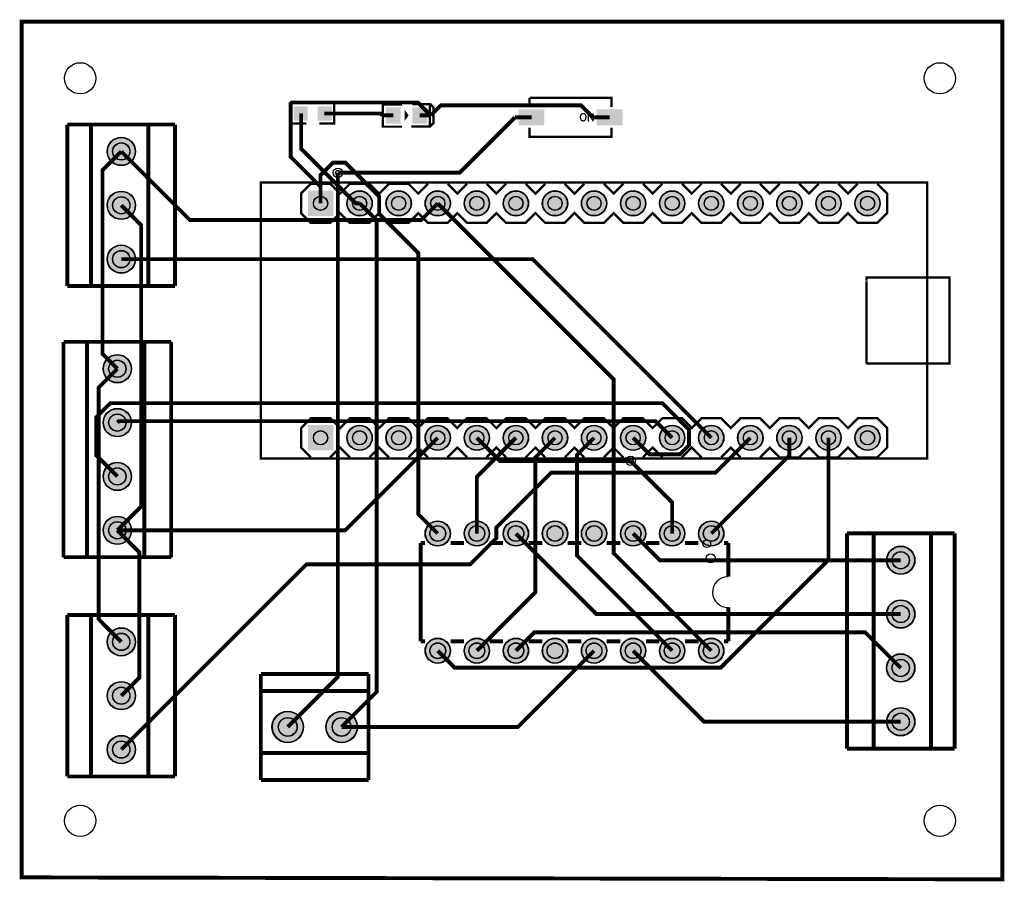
# Model space of a CAD drawing. Header units: millimetres. Extents: x 7.5 to 71.5, y -17.9 to 38.1.
import ezdxf

# ---------------------------------------------------------------- set-up
doc = ezdxf.new("R2010")
doc.units = ezdxf.units.MM
for name, color, linetype, true_color in [('BoardOutLine', 7, 'Continuous', 0xff00ff), ('BottomLayer', 7, 'Continuous', 0x0000ff), ('BottomSolderMaskLayer', 7, 'Continuous', 0xaa00ff), ('Document', 7, 'Continuous', 0xffffff), ('Hole', 7, 'Continuous', 0x222222), ('Multi-Layer', 7, 'Continuous', 0xc0c0c0), ('TopLayer', 7, 'Continuous', 0xff0000), ('TopPasteMaskLayer', 7, 'Continuous', 0x808080), ('TopSilkLayer', 7, 'Continuous', 0xffcc00), ('TopSolderMaskLayer', 7, 'Continuous', 0x800080)]:
    doc.layers.add(name, color=color, linetype=linetype, true_color=true_color)

msp = doc.modelspace()

# ---------------------------------------------------------------- hatches: boundary and pattern name
at = {"layer": 'BottomSolderMaskLayer'}
for points in [[(13.172, 29.535, 1), (15.022, 29.535, 1)], [(13.172, 26.035, 1), (15.022, 26.035, 1)], [(27.876, 25.337), (26.226, 25.337), (26.226, 26.987), (27.876, 26.987)], [(28.766, 26.162, 1), (30.416, 26.162, 1)], [(31.306, 26.162, 1), (32.956, 26.162, 1)], [(33.846, 26.162, 1), (35.496, 26.162, 1)], [(36.386, 26.162, 1), (38.036, 26.162, 1)], [(38.926, 26.162, 1), (40.576, 26.162, 1)], [(41.466, 26.162, 1), (43.116, 26.162, 1)], [(44.006, 26.162, 1), (45.656, 26.162, 1)], [(46.546, 26.162, 1), (48.196, 26.162, 1)], [(49.086, 26.162, 1), (50.736, 26.162, 1)], [(51.626, 26.162, 1), (53.277, 26.162, 1)], [(54.166, 26.162, 1), (55.817, 26.162, 1)], [(56.706, 26.162, 1), (58.357, 26.162, 1)], [(59.246, 26.162, 1), (60.897, 26.162, 1)], [(61.786, 26.162, 1), (63.437, 26.162, 1)], [(13.172, 22.535, 1), (15.022, 22.535, 1)], [(12.918, 15.41, 1), (14.768, 15.41, 1)], [(12.918, 11.91, 1), (14.768, 11.91, 1)], [(27.876, 10.097), (26.226, 10.097), (26.226, 11.747), (27.876, 11.747)], [(28.766, 10.922, 1), (30.416, 10.922, 1)], [(31.306, 10.922, 1), (32.956, 10.922, 1)], [(33.846, 10.922, 1), (35.496, 10.922, 1)], [(36.386, 10.922, 1), (38.036, 10.922, 1)], [(38.926, 10.922, 1), (40.576, 10.922, 1)], [(41.466, 10.922, 1), (43.116, 10.922, 1)], [(44.006, 10.922, 1), (45.656, 10.922, 1)], [(46.546, 10.922, 1), (48.196, 10.922, 1)], [(49.086, 10.922, 1), (50.736, 10.922, 1)], [(51.626, 10.922, 1), (53.277, 10.922, 1)], [(54.166, 10.922, 1), (55.817, 10.922, 1)], [(56.706, 10.922, 1), (58.357, 10.922, 1)], [(59.246, 10.922, 1), (60.897, 10.922, 1)], [(61.786, 10.922, 1), (63.437, 10.922, 1)], [(12.918, 8.41, 1), (14.768, 8.41, 1)], [(12.918, 4.91, 1), (14.768, 4.91, 1)], [(33.846, 4.699, 1), (35.496, 4.699, 1)], [(36.386, 4.699, 1), (38.036, 4.699, 1)], [(38.926, 4.699, 1), (40.576, 4.699, 1)], [(41.466, 4.699, 1), (43.116, 4.699, 1)], [(44.006, 4.699, 1), (45.656, 4.699, 1)], [(46.546, 4.699, 1), (48.196, 4.699, 1)], [(49.086, 4.699, 1), (50.736, 4.699, 1)], [(51.626, 4.699, 1), (53.277, 4.699, 1)], [(63.845, 2.964, 1), (65.696, 2.964, 1)], [(63.845, -0.536, 1), (65.696, -0.536, 1)], [(13.172, -2.342, 1), (15.022, -2.342, 1)], [(33.846, -2.921, 1), (35.496, -2.921, 1)], [(36.386, -2.921, 1), (38.036, -2.921, 1)], [(38.926, -2.921, 1), (40.576, -2.921, 1)], [(41.466, -2.921, 1), (43.116, -2.921, 1)], [(44.006, -2.921, 1), (45.656, -2.921, 1)], [(46.546, -2.921, 1), (48.196, -2.921, 1)], [(49.086, -2.921, 1), (50.736, -2.921, 1)], [(51.626, -2.921, 1), (53.277, -2.921, 1)], [(63.845, -4.036, 1), (65.696, -4.036, 1)], [(13.172, -5.842, 1), (15.022, -5.842, 1)], [(23.895, -7.874, 1), (25.945, -7.874, 1)], [(27.395, -7.874, 1), (29.446, -7.874, 1)], [(63.845, -7.536, 1), (65.696, -7.536, 1)], [(13.172, -9.342, 1), (15.022, -9.342, 1)]]:
    msp.add_hatch(color=256, dxfattribs=at).paths.add_polyline_path(points)
at = {"layer": 'Document'}
for points in [[(44.174, 32.04), (44.075, 32.042), (44.005, 32.01), (43.952, 31.953), (43.924, 31.893), (43.9, 31.822), (43.904, 31.697), (43.927, 31.617), (43.956, 31.561), (44.009, 31.511), (44.069, 31.481), (44.182, 31.483), (44.239, 31.513), (44.29, 31.567), (44.321, 31.619), (44.347, 31.701), (44.345, 31.829), (44.323, 31.892), (44.295, 31.957), (44.234, 32.017), (44.206, 31.927), (44.227, 31.909), (44.241, 31.886), (44.265, 31.814), (44.265, 31.714), (44.224, 31.613), (44.197, 31.582), (44.158, 31.567), (44.087, 31.566), (44.054, 31.586), (44.015, 31.624), (43.983, 31.71), (43.981, 31.816), (44.02, 31.905), (44.056, 31.946), (44.095, 31.962)], [(44.174, 32.039), (44.234, 32.015), (44.209, 31.927), (44.185, 31.949), (44.157, 31.96), (44.093, 31.961)], [(44.491, 32.026), (44.464, 32.042), (44.442, 32.036), (44.421, 32.025), (44.414, 31.998), (44.415, 31.514), (44.423, 31.492), (44.446, 31.482), (44.47, 31.481), (44.492, 31.497), (44.494, 31.52), (44.496, 31.865), (44.739, 31.499), (44.752, 31.485), (44.772, 31.48), (44.8, 31.485), (44.814, 31.513), (44.813, 32.009), (44.8, 32.031), (44.784, 32.039), (44.766, 32.039), (44.746, 32.033), (44.737, 32.017), (44.732, 32), (44.734, 31.665)], [(23.231, 27.442), (66.431, 27.442), (66.431, 21.392), (66.531, 21.392), (66.531, 27.442), (66.431, 27.542), (23.181, 27.542), (23.131, 27.492), (23.131, 9.592), (23.181, 9.542), (66.481, 9.542), (66.531, 9.592), (66.531, 15.642), (66.431, 15.642), (66.431, 9.642), (23.231, 9.642), (23.231, 27.392)], [(66.481, 15.692), (67.931, 15.692), (67.981, 15.742), (67.981, 21.342), (67.931, 21.392), (62.531, 21.392), (62.481, 21.342), (62.481, 15.742), (62.531, 15.692), (66.431, 15.692), (66.431, 15.792), (62.631, 15.792), (62.581, 15.842), (62.581, 21.242), (62.631, 21.292), (67.881, 21.292), (67.881, 15.842), (67.831, 15.792), (66.481, 15.792), (66.481, 15.792)]]:
    msp.add_hatch(color=256, dxfattribs=at).paths.add_polyline_path(points)
at = {"layer": 'Multi-Layer'}
for points in [[(13.197, 29.535, 1), (14.997, 29.535, 1)], [(13.197, 26.035, 1), (14.997, 26.035, 1)], [(27.851, 25.362), (26.251, 25.362), (26.251, 26.962), (27.851, 26.962)], [(28.791, 26.162, 1), (30.391, 26.162, 1)], [(31.331, 26.162, 1), (32.931, 26.162, 1)], [(33.871, 26.162, 1), (35.471, 26.162, 1)], [(36.411, 26.162, 1), (38.011, 26.162, 1)], [(38.951, 26.162, 1), (40.551, 26.162, 1)], [(41.491, 26.162, 1), (43.091, 26.162, 1)], [(44.031, 26.162, 1), (45.631, 26.162, 1)], [(46.571, 26.162, 1), (48.171, 26.162, 1)], [(49.111, 26.162, 1), (50.711, 26.162, 1)], [(51.651, 26.162, 1), (53.251, 26.162, 1)], [(54.191, 26.162, 1), (55.791, 26.162, 1)], [(56.731, 26.162, 1), (58.331, 26.162, 1)], [(59.271, 26.162, 1), (60.871, 26.162, 1)], [(61.811, 26.162, 1), (63.411, 26.162, 1)], [(13.197, 22.535, 1), (14.997, 22.535, 1)], [(12.943, 15.41, 1), (14.743, 15.41, 1)], [(12.943, 11.91, 1), (14.743, 11.91, 1)], [(27.851, 10.122), (26.251, 10.122), (26.251, 11.722), (27.851, 11.722)], [(28.791, 10.922, 1), (30.391, 10.922, 1)], [(31.331, 10.922, 1), (32.931, 10.922, 1)], [(33.871, 10.922, 1), (35.471, 10.922, 1)], [(36.411, 10.922, 1), (38.011, 10.922, 1)], [(38.951, 10.922, 1), (40.551, 10.922, 1)], [(41.491, 10.922, 1), (43.091, 10.922, 1)], [(44.031, 10.922, 1), (45.631, 10.922, 1)], [(46.571, 10.922, 1), (48.171, 10.922, 1)], [(49.111, 10.922, 1), (50.711, 10.922, 1)], [(51.651, 10.922, 1), (53.251, 10.922, 1)], [(54.191, 10.922, 1), (55.791, 10.922, 1)], [(56.731, 10.922, 1), (58.331, 10.922, 1)], [(59.271, 10.922, 1), (60.871, 10.922, 1)], [(61.811, 10.922, 1), (63.411, 10.922, 1)], [(12.943, 8.41, 1), (14.743, 8.41, 1)], [(12.943, 4.91, 1), (14.743, 4.91, 1)], [(33.871, 4.699, 1), (35.471, 4.699, 1)], [(36.411, 4.699, 1), (38.011, 4.699, 1)], [(38.951, 4.699, 1), (40.551, 4.699, 1)], [(41.491, 4.699, 1), (43.091, 4.699, 1)], [(44.031, 4.699, 1), (45.631, 4.699, 1)], [(46.571, 4.699, 1), (48.171, 4.699, 1)], [(49.111, 4.699, 1), (50.711, 4.699, 1)], [(51.651, 4.699, 1), (53.251, 4.699, 1)], [(63.87, 2.964, 1), (65.67, 2.964, 1)], [(63.87, -0.536, 1), (65.67, -0.536, 1)], [(13.197, -2.342, 1), (14.997, -2.342, 1)], [(33.871, -2.921, 1), (35.471, -2.921, 1)], [(36.411, -2.921, 1), (38.011, -2.921, 1)], [(38.951, -2.921, 1), (40.551, -2.921, 1)], [(41.491, -2.921, 1), (43.091, -2.921, 1)], [(44.031, -2.921, 1), (45.631, -2.921, 1)], [(46.571, -2.921, 1), (48.171, -2.921, 1)], [(49.111, -2.921, 1), (50.711, -2.921, 1)], [(51.651, -2.921, 1), (53.251, -2.921, 1)], [(63.87, -4.036, 1), (65.67, -4.036, 1)], [(13.197, -5.842, 1), (14.997, -5.842, 1)], [(23.92, -7.874, 1), (25.92, -7.874, 1)], [(27.42, -7.874, 1), (29.42, -7.874, 1)], [(63.87, -7.536, 1), (65.67, -7.536, 1)], [(13.197, -9.342, 1), (14.997, -9.342, 1)]]:
    msp.add_hatch(color=256, dxfattribs=at).paths.add_polyline_path(points)
at = {"layer": 'TopLayer'}
for points in [[(26.193, 31.572), (26.193, 32.436), (25.387, 32.436), (25.387, 31.572)], [(26.893, 31.572), (26.893, 32.436), (27.7, 32.436), (27.7, 31.572)], [(32.239, 32.377), (32.239, 31.377), (31.339, 31.377), (31.339, 32.377)], [(33.939, 32.377), (33.939, 31.377), (33.039, 31.377), (33.039, 32.377)], [(39.967, 31.25), (39.967, 32.25), (41.567, 32.25), (41.567, 31.25)], [(45.047, 31.25), (45.047, 32.25), (46.647, 32.25), (46.647, 31.25)]]:
    msp.add_hatch(color=256, dxfattribs=at).paths.add_polyline_path(points)
at = {"layer": 'TopPasteMaskLayer'}
for points in [[(26.188, 32.404), (26.188, 32.176), (25.808, 32.176), (25.808, 31.846), (26.188, 31.846), (26.188, 31.604), (26.138, 31.554), (25.348, 31.554), (25.298, 31.604), (25.298, 32.404), (25.348, 32.454), (26.138, 32.454)], [(27.738, 32.454), (26.938, 32.454), (26.888, 32.404), (26.888, 32.176), (27.258, 32.176), (27.258, 31.846), (26.888, 31.846), (26.888, 31.604), (26.938, 31.554), (27.738, 31.554), (27.788, 31.604), (27.788, 32.404)], [(32.239, 32.377), (32.239, 31.377), (31.339, 31.377), (31.339, 32.377)], [(33.939, 32.377), (33.939, 31.377), (33.039, 31.377), (33.039, 32.377)], [(39.967, 31.25), (39.967, 32.25), (41.567, 32.25), (41.567, 31.25)], [(45.047, 31.25), (45.047, 32.25), (46.647, 32.25), (46.647, 31.25)]]:
    msp.add_hatch(color=256, dxfattribs=at).paths.add_polyline_path(points)
at = {"layer": 'TopSilkLayer'}
msp.add_hatch(color=256, dxfattribs=at).paths.add_polyline_path([(32.529, 32.237), (32.519, 31.517), (32.779, 31.877)])
at = {"layer": 'TopSolderMaskLayer'}
for points in [[(26.218, 31.547), (26.218, 32.461), (25.361, 32.461), (25.361, 31.547)], [(26.868, 31.547), (26.868, 32.461), (27.725, 32.461), (27.725, 31.547)], [(32.262, 32.405), (32.262, 31.349), (31.316, 31.349), (31.316, 32.405)], [(33.962, 32.405), (33.962, 31.349), (33.016, 31.349), (33.016, 32.405)], [(39.927, 31.234), (39.927, 32.266), (41.607, 32.266), (41.607, 31.234)], [(45.007, 31.234), (45.007, 32.266), (46.687, 32.266), (46.687, 31.234)], [(13.172, 29.535, 1), (15.022, 29.535, 1)], [(13.172, 26.035, 1), (15.022, 26.035, 1)], [(27.876, 25.337), (26.226, 25.337), (26.226, 26.987), (27.876, 26.987)], [(28.766, 26.162, 1), (30.416, 26.162, 1)], [(31.306, 26.162, 1), (32.956, 26.162, 1)], [(33.846, 26.162, 1), (35.496, 26.162, 1)], [(36.386, 26.162, 1), (38.036, 26.162, 1)], [(38.926, 26.162, 1), (40.576, 26.162, 1)], [(41.466, 26.162, 1), (43.116, 26.162, 1)], [(44.006, 26.162, 1), (45.656, 26.162, 1)], [(46.546, 26.162, 1), (48.196, 26.162, 1)], [(49.086, 26.162, 1), (50.736, 26.162, 1)], [(51.626, 26.162, 1), (53.277, 26.162, 1)], [(54.166, 26.162, 1), (55.817, 26.162, 1)], [(56.706, 26.162, 1), (58.357, 26.162, 1)], [(59.246, 26.162, 1), (60.897, 26.162, 1)], [(61.786, 26.162, 1), (63.437, 26.162, 1)], [(13.172, 22.535, 1), (15.022, 22.535, 1)], [(12.918, 15.41, 1), (14.768, 15.41, 1)], [(12.918, 11.91, 1), (14.768, 11.91, 1)], [(27.876, 10.097), (26.226, 10.097), (26.226, 11.747), (27.876, 11.747)], [(28.766, 10.922, 1), (30.416, 10.922, 1)], [(31.306, 10.922, 1), (32.956, 10.922, 1)], [(33.846, 10.922, 1), (35.496, 10.922, 1)], [(36.386, 10.922, 1), (38.036, 10.922, 1)], [(38.926, 10.922, 1), (40.576, 10.922, 1)], [(41.466, 10.922, 1), (43.116, 10.922, 1)], [(44.006, 10.922, 1), (45.656, 10.922, 1)], [(46.546, 10.922, 1), (48.196, 10.922, 1)], [(49.086, 10.922, 1), (50.736, 10.922, 1)], [(51.626, 10.922, 1), (53.277, 10.922, 1)], [(54.166, 10.922, 1), (55.817, 10.922, 1)], [(56.706, 10.922, 1), (58.357, 10.922, 1)], [(59.246, 10.922, 1), (60.897, 10.922, 1)], [(61.786, 10.922, 1), (63.437, 10.922, 1)], [(12.918, 8.41, 1), (14.768, 8.41, 1)], [(12.918, 4.91, 1), (14.768, 4.91, 1)], [(33.846, 4.699, 1), (35.496, 4.699, 1)], [(36.386, 4.699, 1), (38.036, 4.699, 1)], [(38.926, 4.699, 1), (40.576, 4.699, 1)], [(41.466, 4.699, 1), (43.116, 4.699, 1)], [(44.006, 4.699, 1), (45.656, 4.699, 1)], [(46.546, 4.699, 1), (48.196, 4.699, 1)], [(49.086, 4.699, 1), (50.736, 4.699, 1)], [(51.626, 4.699, 1), (53.277, 4.699, 1)], [(63.845, 2.964, 1), (65.696, 2.964, 1)], [(63.845, -0.536, 1), (65.696, -0.536, 1)], [(13.172, -2.342, 1), (15.022, -2.342, 1)], [(33.846, -2.921, 1), (35.496, -2.921, 1)], [(36.386, -2.921, 1), (38.036, -2.921, 1)], [(38.926, -2.921, 1), (40.576, -2.921, 1)], [(41.466, -2.921, 1), (43.116, -2.921, 1)], [(44.006, -2.921, 1), (45.656, -2.921, 1)], [(46.546, -2.921, 1), (48.196, -2.921, 1)], [(49.086, -2.921, 1), (50.736, -2.921, 1)], [(51.626, -2.921, 1), (53.277, -2.921, 1)], [(63.845, -4.036, 1), (65.696, -4.036, 1)], [(13.172, -5.842, 1), (15.022, -5.842, 1)], [(23.895, -7.874, 1), (25.945, -7.874, 1)], [(27.395, -7.874, 1), (29.446, -7.874, 1)], [(63.845, -7.536, 1), (65.696, -7.536, 1)], [(13.172, -9.342, 1), (15.022, -9.342, 1)]]:
    msp.add_hatch(color=256, dxfattribs=at).paths.add_polyline_path(points)

# ---------------------------------------------------------------- linework, layer by layer
at = {"layer": 'BoardOutLine', "const_width": 0.254}
msp.add_lwpolyline([(7.62, 37.973), (71.374, 37.973), (71.374, -17.78), (7.62, -17.653), (7.62, 37.973)], close=True, dxfattribs=at)
at = {"layer": 'BottomLayer', "const_width": 0.254}
for points in [[(14.097, 29.535), (12.877, 28.315), (12.877, 16.376), (13.843, 15.41)], [(34.671, 4.699), (33.401, 5.969), (33.401, 22.942), (30.861, 25.482), (30.861, 26.612), (28.668, 28.805), (27.86, 28.805), (27.051, 27.996), (27.051, 26.162)], [(24.92, -7.874), (28.177, -4.617), (28.177, 28.153)], [(28.42, -7.874), (30.702, -5.592), (30.702, 25.051), (29.591, 26.162)], [(52.451, -2.921), (46.101, 3.429), (46.101, 14.732), (34.671, 26.162)], [(14.097, 26.035), (15.388, 24.744), (15.388, 6.455), (13.843, 4.91)], [(14.097, -2.342), (12.626, -0.871), (12.626, 14.193), (13.843, 15.41)], [(34.671, -2.921), (35.771, -4.021), (53.063, -4.021), (60.071, 2.987), (60.071, 10.922)], [(37.211, 4.699), (37.211, 8.382), (39.751, 10.922)], [(37.211, -2.921), (41.021, 0.889), (41.021, 9.652), (42.291, 10.922)], [(49.911, -2.921), (43.72, 3.27), (43.72, 9.811), (44.831, 10.922)], [(52.451, 4.699), (57.531, 9.779), (57.531, 10.922)], [(49.911, 4.699), (49.911, 6.72), (47.211, 9.42)], [(14.097, -5.842), (15.278, -4.661), (15.278, 3.475), (13.843, 4.91)]]:
    msp.add_lwpolyline(points, dxfattribs=at)
at = {"layer": 'BottomSolderMaskLayer'}
for centre, radius in [((14.097, 29.535), 0.925), ((14.097, 29.535), 0.566), ((14.097, 26.035), 0.925), ((29.591, 26.162), 0.825), ((32.131, 26.162), 0.825), ((34.671, 26.162), 0.825), ((37.211, 26.162), 0.825), ((39.751, 26.162), 0.825), ((42.291, 26.162), 0.825), ((44.831, 26.162), 0.825), ((47.371, 26.162), 0.825), ((49.911, 26.162), 0.825), ((52.451, 26.162), 0.825), ((54.991, 26.162), 0.825), ((57.531, 26.162), 0.825), ((60.071, 26.162), 0.825), ((62.611, 26.162), 0.825), ((14.097, 26.035), 0.566), ((27.051, 26.162), 0.464), ((29.591, 26.162), 0.464), ((32.131, 26.162), 0.464), ((34.672, 26.163), 0.464), ((37.211, 26.162), 0.464), ((39.752, 26.163), 0.464), ((42.291, 26.162), 0.464), ((44.832, 26.163), 0.464), ((47.371, 26.162), 0.464), ((49.912, 26.163), 0.464), ((52.451, 26.162), 0.464), ((54.992, 26.163), 0.464), ((57.531, 26.162), 0.464), ((60.072, 26.163), 0.464), ((62.611, 26.162), 0.464), ((14.097, 22.535), 0.925), ((14.097, 22.535), 0.566), ((13.843, 15.41), 0.925), ((13.843, 15.41), 0.566), ((13.843, 11.91), 0.925), ((13.843, 11.91), 0.566), ((29.591, 10.922), 0.825), ((32.131, 10.922), 0.825), ((34.671, 10.922), 0.825), ((37.211, 10.922), 0.825), ((39.751, 10.922), 0.825), ((42.291, 10.922), 0.825), ((44.831, 10.922), 0.825), ((47.371, 10.922), 0.825), ((49.911, 10.922), 0.825), ((52.451, 10.922), 0.825), ((54.991, 10.922), 0.825), ((57.531, 10.922), 0.825), ((60.071, 10.922), 0.825), ((62.611, 10.922), 0.825), ((27.051, 10.922), 0.464), ((29.591, 10.922), 0.464), ((32.131, 10.922), 0.464), ((34.671, 10.922), 0.464), ((37.211, 10.922), 0.464), ((39.751, 10.922), 0.464), ((42.291, 10.922), 0.464), ((44.831, 10.922), 0.464), ((47.371, 10.922), 0.464), ((49.911, 10.922), 0.464), ((52.451, 10.922), 0.464), ((54.991, 10.922), 0.464), ((57.531, 10.922), 0.464), ((60.071, 10.922), 0.464), ((62.611, 10.922), 0.464), ((13.843, 8.41), 0.925), ((13.843, 8.41), 0.566), ((13.843, 4.91), 0.925), ((13.843, 4.91), 0.566), ((34.671, 4.699), 0.825), ((34.671, 4.699), 0.516), ((37.211, 4.699), 0.825), ((37.211, 4.699), 0.516), ((39.751, 4.699), 0.825), ((39.751, 4.699), 0.516), ((42.291, 4.699), 0.825), ((42.291, 4.699), 0.516), ((44.831, 4.699), 0.825), ((44.831, 4.699), 0.516), ((47.371, 4.699), 0.825), ((47.371, 4.699), 0.516), ((49.911, 4.699), 0.825), ((49.911, 4.699), 0.516), ((52.451, 4.699), 0.825), ((52.451, 4.699), 0.516), ((64.77, 2.964), 0.925), ((64.77, 2.964), 0.566), ((64.77, -0.536), 0.925), ((64.77, -0.536), 0.566), ((14.097, -2.342), 0.925), ((14.097, -2.342), 0.566), ((34.671, -2.921), 0.825), ((34.671, -2.921), 0.516), ((37.211, -2.921), 0.825), ((37.211, -2.921), 0.516), ((39.751, -2.921), 0.825), ((39.751, -2.921), 0.516), ((42.291, -2.921), 0.825), ((42.291, -2.921), 0.516), ((44.831, -2.921), 0.825), ((44.831, -2.921), 0.516), ((47.371, -2.921), 0.825), ((47.371, -2.921), 0.516), ((49.911, -2.921), 0.825), ((49.911, -2.921), 0.516), ((52.451, -2.921), 0.825), ((52.451, -2.921), 0.516), ((64.77, -4.036), 0.925), ((64.77, -4.036), 0.566), ((14.097, -5.842), 0.925), ((14.097, -5.842), 0.566), ((24.92, -7.874), 1.025), ((28.42, -7.874), 1.025), ((64.77, -7.536), 0.925), ((64.77, -7.536), 0.566), ((24.92, -7.874), 0.615), ((28.42, -7.874), 0.615), ((14.097, -9.342), 0.925), ((14.097, -9.342), 0.566)]:
    msp.add_circle(centre, radius, dxfattribs=at)
at = {"layer": 'Document'}
msp.add_circle((52.161, 4.039), 0.25, dxfattribs=at)
at = {"layer": 'Hole'}
for centre in [(28.177, 28.153), (47.211, 9.42)]:
    msp.add_circle(centre, 0.152, dxfattribs=at)
at = {"layer": 'Multi-Layer'}
for centre, radius in [((11.43, 34.29), 1.016), ((67.31, 34.29), 1.016), ((14.097, 29.535), 0.9), ((14.097, 29.535), 0.55), ((28.177, 28.153), 0.305), ((14.097, 26.035), 0.9), ((29.591, 26.162), 0.8), ((32.131, 26.162), 0.8), ((34.671, 26.162), 0.8), ((37.211, 26.162), 0.8), ((39.751, 26.162), 0.8), ((42.291, 26.162), 0.8), ((44.831, 26.162), 0.8), ((47.371, 26.162), 0.8), ((49.911, 26.162), 0.8), ((52.451, 26.162), 0.8), ((54.991, 26.162), 0.8), ((57.531, 26.162), 0.8), ((60.071, 26.162), 0.8), ((62.611, 26.162), 0.8), ((14.097, 26.035), 0.55), ((27.051, 26.162), 0.45), ((29.591, 26.162), 0.45), ((32.131, 26.162), 0.45), ((34.672, 26.163), 0.45), ((37.211, 26.162), 0.45), ((39.752, 26.163), 0.45), ((42.291, 26.162), 0.45), ((44.832, 26.163), 0.45), ((47.371, 26.162), 0.45), ((49.912, 26.163), 0.45), ((52.451, 26.162), 0.45), ((54.992, 26.163), 0.45), ((57.531, 26.162), 0.45), ((60.072, 26.163), 0.45), ((62.611, 26.162), 0.45), ((14.097, 22.535), 0.9), ((14.097, 22.535), 0.55), ((13.843, 15.41), 0.9), ((13.843, 15.41), 0.55), ((13.843, 11.91), 0.9), ((13.843, 11.91), 0.55), ((29.591, 10.922), 0.8), ((32.131, 10.922), 0.8), ((34.671, 10.922), 0.8), ((37.211, 10.922), 0.8), ((39.751, 10.922), 0.8), ((42.291, 10.922), 0.8), ((44.831, 10.922), 0.8), ((47.371, 10.922), 0.8), ((49.911, 10.922), 0.8), ((52.451, 10.922), 0.8), ((54.991, 10.922), 0.8), ((57.531, 10.922), 0.8), ((60.071, 10.922), 0.8), ((62.611, 10.922), 0.8), ((27.051, 10.922), 0.45), ((29.591, 10.922), 0.45), ((32.131, 10.922), 0.45), ((34.671, 10.922), 0.45), ((37.211, 10.922), 0.45), ((39.751, 10.922), 0.45), ((42.291, 10.922), 0.45), ((44.831, 10.922), 0.45), ((47.371, 10.922), 0.45), ((49.911, 10.922), 0.45), ((52.451, 10.922), 0.45), ((54.991, 10.922), 0.45), ((57.531, 10.922), 0.45), ((60.071, 10.922), 0.45), ((62.611, 10.922), 0.45), ((47.211, 9.42), 0.305), ((13.843, 8.41), 0.9), ((13.843, 8.41), 0.55), ((13.843, 4.91), 0.9), ((13.843, 4.91), 0.55), ((34.671, 4.699), 0.8), ((34.671, 4.699), 0.5), ((37.211, 4.699), 0.8), ((37.211, 4.699), 0.5), ((39.751, 4.699), 0.8), ((39.751, 4.699), 0.5), ((42.291, 4.699), 0.8), ((42.291, 4.699), 0.5), ((44.831, 4.699), 0.8), ((44.831, 4.699), 0.5), ((47.371, 4.699), 0.8), ((47.371, 4.699), 0.5), ((49.911, 4.699), 0.8), ((49.911, 4.699), 0.5), ((52.451, 4.699), 0.8), ((52.451, 4.699), 0.5), ((64.77, 2.964), 0.9), ((64.77, 2.964), 0.55), ((64.77, -0.536), 0.9), ((64.77, -0.536), 0.55), ((14.097, -2.342), 0.9), ((14.097, -2.342), 0.55), ((34.671, -2.921), 0.8), ((34.671, -2.921), 0.5), ((37.211, -2.921), 0.8), ((37.211, -2.921), 0.5), ((39.751, -2.921), 0.8), ((39.751, -2.921), 0.5), ((42.291, -2.921), 0.8), ((42.291, -2.921), 0.5), ((44.831, -2.921), 0.8), ((44.831, -2.921), 0.5), ((47.371, -2.921), 0.8), ((47.371, -2.921), 0.5), ((49.911, -2.921), 0.8), ((49.911, -2.921), 0.5), ((52.451, -2.921), 0.8), ((52.451, -2.921), 0.5), ((64.77, -4.036), 0.9), ((64.77, -4.036), 0.55), ((14.097, -5.842), 0.9), ((14.097, -5.842), 0.55), ((24.92, -7.874), 1), ((28.42, -7.874), 1), ((64.77, -7.536), 0.9), ((64.77, -7.536), 0.55), ((24.92, -7.874), 0.6), ((28.42, -7.874), 0.6), ((14.097, -9.342), 0.9), ((14.097, -9.342), 0.55), ((11.43, -13.97), 1.016), ((67.31, -13.97), 1.016)]:
    msp.add_circle(centre, radius, dxfattribs=at)
at = {"layer": 'TopLayer', "const_width": 0.254}
for points in [[(34.218, 31.877), (33.378, 32.717), (25.18, 32.717), (25.106, 32.643), (25.106, 29.187), (27.051, 27.242)], [(44.767, 31.75), (43.986, 32.531), (34.872, 32.531), (34.218, 31.877)], [(29.591, 26.162), (29.339, 26.162), (25.79, 29.711), (25.79, 32.004)], [(27.296, 32.004), (30.932, 32.004), (31.059, 31.877)], [(31.789, 31.877), (31.059, 31.877)], [(33.489, 31.877), (34.218, 31.877)], [(39.687, 31.75), (36.09, 28.153), (28.177, 28.153)], [(40.767, 31.75), (39.687, 31.75)], [(45.847, 31.75), (44.767, 31.75)], [(34.671, 26.162), (33.59, 25.081), (18.551, 25.081), (14.097, 29.535)], [(27.051, 26.162), (27.051, 27.242)], [(14.097, 22.535), (40.838, 22.535), (52.451, 10.922)], [(47.371, 10.922), (48.452, 9.841), (50.397, 9.841), (50.996, 10.439), (50.996, 11.447), (49.271, 13.172), (13.38, 13.172), (12.462, 12.253), (12.462, 9.791), (13.843, 8.41)], [(49.911, 10.922), (48.83, 12.003), (13.936, 12.003), (13.843, 11.91)], [(34.671, 10.922), (28.659, 4.91), (13.843, 4.91)], [(14.097, -9.342), (26.138, 2.7), (36.783, 2.7), (38.481, 4.398), (38.481, 5.089), (42.051, 8.659), (52.728, 8.659), (54.991, 10.922)], [(47.211, 9.42), (38.713, 9.42), (37.211, 10.922)], [(64.77, -0.536), (44.986, -0.536), (39.751, 4.699)], [(64.77, 2.964), (49.106, 2.964), (47.371, 4.699)], [(39.751, -2.921), (40.955, -1.717), (62.451, -1.717), (64.77, -4.036)], [(28.42, -7.874), (39.878, -7.874), (44.831, -2.921)], [(47.371, -2.921), (51.986, -7.536), (64.77, -7.536)]]:
    msp.add_lwpolyline(points, dxfattribs=at)
at = {"layer": 'TopSilkLayer'}
for points, const_width in [([(26.117, 31.343), (25.158, 31.343), (25.158, 32.665), (26.117, 32.665)], 0.152), ([(26.969, 31.343), (27.928, 31.343), (27.928, 32.665), (26.969, 32.665)], 0.152), ([(32.339, 31.147), (31.099, 31.147), (31.099, 32.597), (32.339, 32.597)], 0.15), ([(33.009, 32.607), (34.159, 32.607), (34.159, 31.157), (32.959, 31.157)], 0.15), ([(34.159, 32.607), (34.189, 32.607), (34.389, 32.407), (34.389, 31.387), (34.359, 31.357), (34.159, 31.157)], 0.15), ([(40.64, 33.02), (45.974, 33.02), (45.974, 32.429)], 0.15), ([(40.64, 32.429), (40.64, 33.02)], 0.15), ([(10.597, 31.285), (17.597, 31.285)], 0.254), ([(10.597, 20.785), (10.597, 31.285)], 0.254), ([(12.128, 20.785), (12.128, 31.285)], 0.254), ([(15.854, 20.785), (15.854, 31.285)], 0.254), ([(17.597, 20.785), (17.597, 31.285)], 0.254), ([(45.974, 31.071), (45.974, 30.48), (40.64, 30.48), (40.64, 31.071)], 0.15), ([(26.416, 27.432), (25.781, 26.797), (25.781, 25.527), (26.416, 24.892)], 0.152), ([(34.037, 27.432), (33.402, 26.797), (32.767, 27.432), (31.496, 27.432), (30.861, 26.797), (30.226, 27.432), (28.956, 27.432), (28.321, 26.797), (27.686, 27.432), (26.416, 27.432), (25.781, 26.797), (25.781, 25.527), (26.416, 24.892), (27.686, 24.892), (28.321, 25.527), (28.956, 24.892), (30.226, 24.892), (30.861, 25.527), (31.496, 24.892), (32.767, 24.892), (33.402, 25.527), (34.037, 24.892), (35.307, 24.892), (35.942, 25.527), (36.577, 24.892), (37.847, 24.892), (38.482, 25.527), (39.117, 24.892), (40.387, 24.892), (41.022, 25.527), (41.657, 24.892), (42.927, 24.892), (43.562, 25.527), (44.197, 24.892), (45.467, 24.892), (46.102, 25.527), (46.737, 24.892), (48.007, 24.892), (48.642, 25.527), (49.277, 24.892), (50.547, 24.892), (51.182, 25.527), (51.817, 24.892), (53.087, 24.892), (53.722, 25.527), (54.357, 24.892), (55.627, 24.892), (56.262, 25.527), (56.897, 24.892), (58.166, 24.892), (58.801, 25.527), (59.436, 24.892), (60.706, 24.892), (61.341, 25.527), (61.976, 24.892), (63.246, 24.892), (63.881, 25.527), (63.881, 26.797), (63.246, 27.432)], 0.152), ([(28.956, 27.432), (28.321, 26.797), (27.686, 27.432)], 0.152), ([(31.496, 27.432), (30.861, 26.797), (30.226, 27.432)], 0.152), ([(34.037, 27.432), (33.402, 26.797), (32.767, 27.432)], 0.152), ([(36.577, 27.432), (35.942, 26.797), (35.307, 27.432)], 0.152), ([(39.117, 27.432), (38.482, 26.797), (37.847, 27.432)], 0.152), ([(41.656, 27.431), (41.021, 26.796), (40.386, 27.431)], 0.152), ([(44.197, 27.432), (43.562, 26.797), (42.927, 27.432)], 0.152), ([(46.737, 27.432), (46.102, 26.797), (45.467, 27.432)], 0.152), ([(49.277, 27.432), (48.642, 26.797), (48.007, 27.432)], 0.152), ([(51.817, 27.432), (51.182, 26.797), (50.547, 27.432)], 0.152), ([(54.357, 27.432), (53.722, 26.797), (53.087, 27.432)], 0.152), ([(56.897, 27.432), (56.262, 26.797), (55.627, 27.432)], 0.152), ([(59.436, 27.432), (58.801, 26.797), (58.166, 27.432)], 0.152), ([(61.976, 27.432), (61.341, 26.797), (60.706, 27.432)], 0.152), ([(63.246, 24.892), (63.881, 25.527), (63.881, 26.797), (63.246, 27.432)], 0.152), ([(27.686, 24.892), (28.321, 25.527), (28.956, 24.892)], 0.152), ([(30.226, 24.892), (30.861, 25.527), (31.496, 24.892)], 0.152), ([(32.767, 24.892), (33.402, 25.527), (34.037, 24.892)], 0.152), ([(35.307, 24.892), (35.942, 25.527), (36.577, 24.892)], 0.152), ([(37.847, 24.892), (38.482, 25.527), (39.117, 24.892)], 0.152), ([(40.387, 24.892), (41.022, 25.527), (41.657, 24.892)], 0.152), ([(42.927, 24.892), (43.562, 25.527), (44.197, 24.892)], 0.152), ([(45.467, 24.892), (46.102, 25.527), (46.737, 24.892)], 0.152), ([(48.007, 24.892), (48.642, 25.527), (49.277, 24.892)], 0.152), ([(50.547, 24.892), (51.182, 25.527), (51.817, 24.892)], 0.152), ([(53.087, 24.892), (53.722, 25.527), (54.357, 24.892)], 0.152), ([(55.627, 24.892), (56.262, 25.527), (56.897, 24.892)], 0.152), ([(58.166, 24.892), (58.801, 25.527), (59.436, 24.892)], 0.152), ([(60.706, 24.892), (61.341, 25.527), (61.976, 24.892)], 0.152), ([(66.421, 15.748), (67.945, 15.748), (67.945, 21.336), (62.535, 21.336), (62.535, 21.127)], 0.152), ([(62.535, 16.002), (62.535, 21.082)], 0.152), ([(10.597, 20.785), (17.597, 20.785)], 0.254), ([(10.343, 17.16), (17.343, 17.16)], 0.254), ([(10.343, 3.16), (10.343, 17.16)], 0.254), ([(11.874, 3.16), (11.874, 17.16)], 0.254), ([(15.6, 3.16), (15.6, 17.16)], 0.254), ([(17.343, 3.16), (17.343, 17.16)], 0.254), ([(62.535, 15.748), (62.535, 16.002)], 0.152), ([(66.421, 15.748), (62.535, 15.748)], 0.152), ([(55.625, 9.652), (56.26, 10.287), (56.896, 9.652), (58.166, 9.652), (58.801, 10.287), (59.436, 9.652), (60.706, 9.652), (61.341, 10.287), (61.976, 9.652), (63.246, 9.652), (63.881, 10.287), (63.881, 11.557), (63.246, 12.192), (61.976, 12.192), (61.341, 11.557), (60.706, 12.192), (59.436, 12.192), (58.801, 11.557), (58.166, 12.192), (56.896, 12.192), (56.26, 11.557), (55.625, 12.192), (54.355, 12.192), (53.72, 11.557), (53.085, 12.192), (51.815, 12.192), (51.18, 11.557), (50.545, 12.192), (49.275, 12.192), (48.64, 11.557), (48.005, 12.192), (46.735, 12.192), (46.1, 11.557), (45.465, 12.192), (44.195, 12.192), (43.56, 11.557), (42.925, 12.192), (41.655, 12.192), (41.02, 11.557), (40.385, 12.192), (39.115, 12.192), (38.48, 11.557), (37.845, 12.192), (36.575, 12.192), (35.94, 11.557), (35.305, 12.192), (34.035, 12.192), (33.401, 11.557), (32.766, 12.192), (31.496, 12.192), (30.861, 11.557), (30.226, 12.192), (28.956, 12.192), (28.321, 11.557), (27.686, 12.192), (26.416, 12.192), (25.781, 11.557), (25.781, 10.287), (26.416, 9.652)], 0.152), ([(27.686, 9.652), (28.321, 10.287), (28.956, 9.652)], 0.152), ([(30.226, 9.652), (30.861, 10.287), (31.496, 9.652)], 0.152), ([(32.766, 9.652), (33.401, 10.287), (34.035, 9.652)], 0.152), ([(35.305, 9.652), (35.94, 10.287), (36.575, 9.652)], 0.152), ([(37.845, 9.652), (38.48, 10.287), (39.115, 9.652)], 0.152), ([(40.385, 9.652), (41.02, 10.287), (41.655, 9.652)], 0.152), ([(42.925, 9.652), (43.56, 10.287), (44.195, 9.652)], 0.152), ([(45.465, 9.652), (46.1, 10.287), (46.735, 9.652)], 0.152), ([(48.006, 9.652), (48.641, 10.287), (49.276, 9.652)], 0.152), ([(50.545, 9.652), (51.18, 10.287), (51.815, 9.652)], 0.152), ([(53.085, 9.652), (53.72, 10.287), (54.355, 9.652)], 0.152), ([(61.27, 4.714), (61.27, -9.286)], 0.254), ([(68.27, 4.714), (61.27, 4.714)], 0.254), ([(63.014, 4.714), (63.014, -9.286)], 0.254), ([(66.739, 4.714), (66.739, -9.286)], 0.254), ([(68.27, 4.714), (68.27, -9.286)], 0.254), ([(33.561, 4.089), (33.561, -2.311)], 0.254), ([(33.84, 4.089), (33.561, 4.089)], 0.254), ([(36.38, 4.089), (35.502, 4.089)], 0.254), ([(38.92, 4.089), (38.042, 4.089)], 0.254), ([(41.46, 4.089), (40.582, 4.089)], 0.254), ([(44, 4.089), (43.122, 4.089)], 0.254), ([(46.54, 4.089), (45.662, 4.089)], 0.254), ([(49.08, 4.089), (48.202, 4.089)], 0.254), ([(51.62, 4.089), (50.742, 4.089)], 0.254), ([(53.561, 4.089), (53.282, 4.089)], 0.254), ([(53.561, 4.089), (53.561, 1.889)], 0.254), ([(10.343, 3.16), (17.343, 3.16)], 0.254), ([(53.561, -0.109), (53.561, -2.309)], 0.254), ([(10.597, -0.592), (17.597, -0.592)], 0.254), ([(10.597, -11.092), (10.597, -0.592)], 0.254), ([(12.128, -11.092), (12.128, -0.592)], 0.254), ([(15.854, -11.092), (15.854, -0.592)], 0.254), ([(17.597, -11.092), (17.597, -0.592)], 0.254), ([(33.842, -2.309), (33.561, -2.309)], 0.254), ([(36.382, -2.309), (35.5, -2.309)], 0.254), ([(38.922, -2.309), (38.04, -2.309)], 0.254), ([(41.462, -2.309), (40.58, -2.309)], 0.254), ([(44.002, -2.309), (43.12, -2.309)], 0.254), ([(46.542, -2.309), (45.66, -2.309)], 0.254), ([(49.082, -2.309), (48.2, -2.309)], 0.254), ([(51.622, -2.309), (50.74, -2.309)], 0.254), ([(53.561, -2.309), (53.28, -2.309)], 0.254), ([(23.17, -4.424), (30.17, -4.424)], 0.254), ([(23.17, -4.424), (23.17, -11.324)], 0.254), ([(30.17, -4.424), (30.17, -11.324)], 0.254), ([(23.17, -5.536), (30.17, -5.536)], 0.254), ([(23.17, -9.564), (30.17, -9.564)], 0.254), ([(68.27, -9.286), (61.27, -9.286)], 0.254), ([(10.597, -11.092), (17.597, -11.092)], 0.254), ([(23.17, -11.324), (30.17, -11.324)], 0.254)]:
    msp.add_lwpolyline(points, dxfattribs=dict(at, const_width=const_width))
at = {"layer": 'TopSilkLayer', "const_width": 0.152}
msp.add_lwpolyline([(66.497, 9.576), (23.165, 9.576), (23.165, 27.508), (66.497, 27.508), (66.497, 9.576)], close=True, dxfattribs=at)
at = {"layer": 'TopSilkLayer'}
msp.add_circle((52.411, 3.089), 0.3, dxfattribs=at)
msp.add_arc((53.536, 0.889), 1, 91.43319, 271.43319, dxfattribs=at)
at = {"layer": 'TopSolderMaskLayer'}
for centre, radius in [((14.097, 29.535), 0.925), ((14.097, 29.535), 0.566), ((14.097, 26.035), 0.925), ((29.591, 26.162), 0.825), ((32.131, 26.162), 0.825), ((34.671, 26.162), 0.825), ((37.211, 26.162), 0.825), ((39.751, 26.162), 0.825), ((42.291, 26.162), 0.825), ((44.831, 26.162), 0.825), ((47.371, 26.162), 0.825), ((49.911, 26.162), 0.825), ((52.451, 26.162), 0.825), ((54.991, 26.162), 0.825), ((57.531, 26.162), 0.825), ((60.071, 26.162), 0.825), ((62.611, 26.162), 0.825), ((14.097, 26.035), 0.566), ((27.051, 26.162), 0.464), ((29.591, 26.162), 0.464), ((32.131, 26.162), 0.464), ((34.672, 26.163), 0.464), ((37.211, 26.162), 0.464), ((39.752, 26.163), 0.464), ((42.291, 26.162), 0.464), ((44.832, 26.163), 0.464), ((47.371, 26.162), 0.464), ((49.912, 26.163), 0.464), ((52.451, 26.162), 0.464), ((54.992, 26.163), 0.464), ((57.531, 26.162), 0.464), ((60.072, 26.163), 0.464), ((62.611, 26.162), 0.464), ((14.097, 22.535), 0.925), ((14.097, 22.535), 0.566), ((13.843, 15.41), 0.925), ((13.843, 15.41), 0.566), ((13.843, 11.91), 0.925), ((13.843, 11.91), 0.566), ((29.591, 10.922), 0.825), ((32.131, 10.922), 0.825), ((34.671, 10.922), 0.825), ((37.211, 10.922), 0.825), ((39.751, 10.922), 0.825), ((42.291, 10.922), 0.825), ((44.831, 10.922), 0.825), ((47.371, 10.922), 0.825), ((49.911, 10.922), 0.825), ((52.451, 10.922), 0.825), ((54.991, 10.922), 0.825), ((57.531, 10.922), 0.825), ((60.071, 10.922), 0.825), ((62.611, 10.922), 0.825), ((27.051, 10.922), 0.464), ((29.591, 10.922), 0.464), ((32.131, 10.922), 0.464), ((34.671, 10.922), 0.464), ((37.211, 10.922), 0.464), ((39.751, 10.922), 0.464), ((42.291, 10.922), 0.464), ((44.831, 10.922), 0.464), ((47.371, 10.922), 0.464), ((49.911, 10.922), 0.464), ((52.451, 10.922), 0.464), ((54.991, 10.922), 0.464), ((57.531, 10.922), 0.464), ((60.071, 10.922), 0.464), ((62.611, 10.922), 0.464), ((13.843, 8.41), 0.925), ((13.843, 8.41), 0.566), ((13.843, 4.91), 0.925), ((13.843, 4.91), 0.566), ((34.671, 4.699), 0.825), ((34.671, 4.699), 0.516), ((37.211, 4.699), 0.825), ((37.211, 4.699), 0.516), ((39.751, 4.699), 0.825), ((39.751, 4.699), 0.516), ((42.291, 4.699), 0.825), ((42.291, 4.699), 0.516), ((44.831, 4.699), 0.825), ((44.831, 4.699), 0.516), ((47.371, 4.699), 0.825), ((47.371, 4.699), 0.516), ((49.911, 4.699), 0.825), ((49.911, 4.699), 0.516), ((52.451, 4.699), 0.825), ((52.451, 4.699), 0.516), ((64.77, 2.964), 0.925), ((64.77, 2.964), 0.566), ((64.77, -0.536), 0.925), ((64.77, -0.536), 0.566), ((14.097, -2.342), 0.925), ((14.097, -2.342), 0.566), ((34.671, -2.921), 0.825), ((34.671, -2.921), 0.516), ((37.211, -2.921), 0.825), ((37.211, -2.921), 0.516), ((39.751, -2.921), 0.825), ((39.751, -2.921), 0.516), ((42.291, -2.921), 0.825), ((42.291, -2.921), 0.516), ((44.831, -2.921), 0.825), ((44.831, -2.921), 0.516), ((47.371, -2.921), 0.825), ((47.371, -2.921), 0.516), ((49.911, -2.921), 0.825), ((49.911, -2.921), 0.516), ((52.451, -2.921), 0.825), ((52.451, -2.921), 0.516), ((64.77, -4.036), 0.925), ((64.77, -4.036), 0.566), ((14.097, -5.842), 0.925), ((14.097, -5.842), 0.566), ((24.92, -7.874), 1.025), ((28.42, -7.874), 1.025), ((64.77, -7.536), 0.925), ((64.77, -7.536), 0.566), ((24.92, -7.874), 0.615), ((28.42, -7.874), 0.615), ((14.097, -9.342), 0.925), ((14.097, -9.342), 0.566)]:
    msp.add_circle(centre, radius, dxfattribs=at)

doc.saveas('drawing.dxf')
